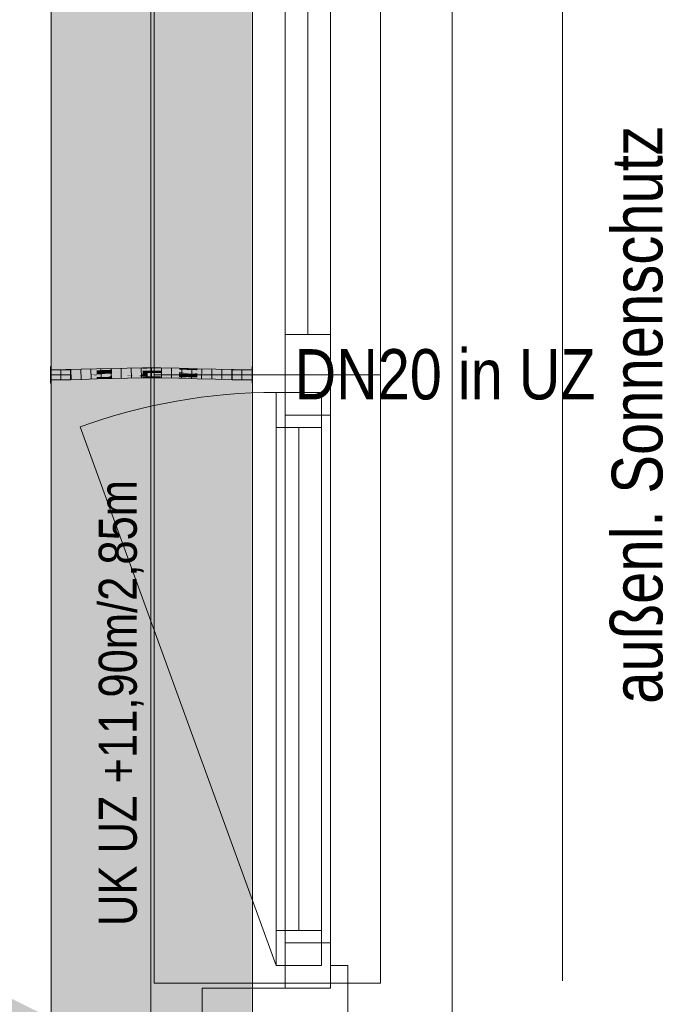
# Model space of a CAD drawing. Extents: x -620 to 3480, y 62 to 1102.
# Tile 107 of 256: x 3 to 28, y 935 to 974. Entities that reach past the tile are written whole.
import ezdxf
from ezdxf.lldxf.tags import DXFTag

# ---------------------------------------------------------------- set-up
doc = ezdxf.new("R2010")
doc.units = 0
doc.layers.get('0').update_dxf_attribs({"lineweight": 13})
for name, color, linetype, lineweight, true_color in [('00_Beschriftung UZ', 3, 'Continuous', 13, 0x00ff00), ('30 -33 Aussenwände- 7 Fassade_ Elemente', 7, 'Continuous', 9, 0x00aacc), ('30 -35 Decken- 1 Konstruktion-Träger- Stahlbeton', 7, 'grob-A06G9SLJ8I', 13, 0x33aa00), ('E_Leerrohr 20', 7, 'Continuous', 13, 0xcc0099), ('E_Leerrohr 20-Shading', 7, 'Continuous', 13, 0xcc0099), ('iwb_Schraffur_Unterzug', 7, 'Continuous', 5, 0xffffcc)]:
    doc.layers.add(name, color=color, linetype=linetype, lineweight=lineweight, true_color=true_color)
for name, color, linetype, lineweight in [('30 -33 Aussenwände- 8 Sonnenschutz', 7, 'Continuous', 9), ('70 -71 Achsen- 1 Gebäudeachsen', 7, 'STRICHPUNKT2-A06G9SLK8I', 18), ('Detailelementbeschriftung', 7, 'Continuous', 9)]:
    doc.layers.add(name, color=color, linetype=linetype, lineweight=lineweight)
doc.styles.get("Standard").update_dxf_attribs({"font": 'ARIALN.TTF'})
tags = doc.linetypes.add('grob-A06G9SLJ8I', pattern=[14, 3, -8, 3]).pattern_tags.tags
tags[8:9] = [DXFTag(74, 4), DXFTag(75, 0), DXFTag(340, '0'), DXFTag(46, 0.0), DXFTag(50, 0.0), DXFTag(44, 0.0), DXFTag(45, 0.0)]
tags[6:7] = [DXFTag(74, 4), DXFTag(75, 0), DXFTag(340, '0'), DXFTag(46, 0.0), DXFTag(50, 0.0), DXFTag(44, 0.0), DXFTag(45, 0.0)]
tags[4:5] = [DXFTag(74, 4), DXFTag(75, 0), DXFTag(340, '0'), DXFTag(46, 0.0), DXFTag(50, 0.0), DXFTag(44, 0.0), DXFTag(45, 0.0)]
tags = doc.linetypes.add('STRICHPUNKT2', pattern=[12.7, 6.35, -3.175, 0, -3.175]).pattern_tags.tags
tags[10:11] = [DXFTag(74, 4), DXFTag(75, 0), DXFTag(340, '0'), DXFTag(46, 0.0), DXFTag(50, 0.0), DXFTag(44, 0.0), DXFTag(45, 0.0)]
tags[8:9] = [DXFTag(74, 4), DXFTag(75, 0), DXFTag(340, '0'), DXFTag(46, 0.0), DXFTag(50, 0.0), DXFTag(44, 0.0), DXFTag(45, 0.0)]
tags[6:7] = [DXFTag(74, 4), DXFTag(75, 0), DXFTag(340, '0'), DXFTag(46, 0.0), DXFTag(50, 0.0), DXFTag(44, 0.0), DXFTag(45, 0.0)]
tags[4:5] = [DXFTag(74, 4), DXFTag(75, 0), DXFTag(340, '0'), DXFTag(46, 0.0), DXFTag(50, 0.0), DXFTag(44, 0.0), DXFTag(45, 0.0)]
tags = doc.linetypes.add('STRICHPUNKT2-A06G9SLK8I', pattern=[12.7, 6.35, -3.175, 0, -3.175]).pattern_tags.tags
tags[10:11] = [DXFTag(74, 4), DXFTag(75, 0), DXFTag(340, '0'), DXFTag(46, 0.0), DXFTag(50, 0.0), DXFTag(44, 0.0), DXFTag(45, 0.0)]
tags[8:9] = [DXFTag(74, 4), DXFTag(75, 0), DXFTag(340, '0'), DXFTag(46, 0.0), DXFTag(50, 0.0), DXFTag(44, 0.0), DXFTag(45, 0.0)]
tags[6:7] = [DXFTag(74, 4), DXFTag(75, 0), DXFTag(340, '0'), DXFTag(46, 0.0), DXFTag(50, 0.0), DXFTag(44, 0.0), DXFTag(45, 0.0)]
tags[4:5] = [DXFTag(74, 4), DXFTag(75, 0), DXFTag(340, '0'), DXFTag(46, 0.0), DXFTag(50, 0.0), DXFTag(44, 0.0), DXFTag(45, 0.0)]

# ---------------------------------------------------------------- blocks, each defined once
blk = doc.blocks.new('Shading-A06G9SIB8I', base_point=(9.08, 959.465))
at = {"layer": 'E_Leerrohr 20-Shading', "color": 223, "true_color": 0xc67fb4}
for points in [[(4.59, 959.752), (4.59, 959.81), (3.984, 959.749), (3.984, 959.804)], [(3.984, 959.746), (4.59, 959.751), (3.984, 959.749), (4.59, 959.752)], [(5.198, 959.764), (5.196, 959.823), (4.59, 959.752), (4.59, 959.81)], [(4.59, 959.751), (5.198, 959.764), (4.59, 959.752), (5.198, 959.764)], [(5.806, 959.782), (5.804, 959.84), (5.198, 959.764), (5.196, 959.823)], [(5.806, 959.782), (6.413, 959.858), (5.804, 959.84)], [(5.806, 959.782), (6.176, 959.793), (6.413, 959.858), (6.414, 959.805)], [(6.176, 959.793), (6.414, 959.8), (6.414, 959.805)], [(7.024, 959.83), (7.023, 959.873), (6.414, 959.805), (6.413, 959.858)], [(6.414, 959.8), (7.024, 959.815), (6.414, 959.805), (7.024, 959.83)], [(7.635, 959.844), (7.634, 959.881), (7.024, 959.83), (7.023, 959.873)], [(7.024, 959.815), (7.635, 959.823), (7.024, 959.83), (7.635, 959.844)], [(7.635, 959.844), (7.829, 959.842), (7.634, 959.881), (7.829, 959.88)], [(7.635, 959.823), (8.362, 959.82), (7.635, 959.844), (8.362, 959.838)], [(7.829, 959.842), (8.362, 959.838), (7.829, 959.88), (8.362, 959.878)], [(9.088, 959.815), (9.089, 959.865), (8.362, 959.838), (8.362, 959.878)], [(8.362, 959.82), (9.088, 959.806), (8.362, 959.838), (9.088, 959.815)], [(9.088, 959.815), (9.218, 959.809), (9.089, 959.865), (9.539, 959.8)], [(9.088, 959.806), (9.587, 959.793), (9.088, 959.815)], [(9.546, 959.852), (9.089, 959.865), (9.546, 959.8), (9.539, 959.8)], [(9.539, 959.8), (9.218, 959.809), (9.578, 959.794), (9.523, 959.796)], [(9.523, 959.796), (9.587, 959.793), (9.578, 959.794)], [(9.813, 959.792), (9.539, 959.8), (9.813, 959.788), (9.578, 959.794)], [(9.815, 959.845), (9.546, 959.852), (9.813, 959.792), (9.546, 959.8)], [(9.578, 959.794), (9.587, 959.793), (9.813, 959.788), (9.813, 959.787)], [(10.538, 959.769), (10.539, 959.826), (9.813, 959.792), (9.815, 959.845)], [(9.813, 959.792), (9.813, 959.788), (10.538, 959.769), (10.538, 959.767)], [(9.813, 959.788), (9.813, 959.787), (10.538, 959.767)], [(11.261, 959.752), (11.262, 959.81), (10.538, 959.769), (10.539, 959.826)], [(10.538, 959.767), (11.261, 959.752), (10.538, 959.769)], [(11.984, 959.746), (11.984, 959.804), (11.261, 959.752), (11.262, 959.81)], [(3.984, 959.404), (4.596, 959.413), (3.984, 959.463), (4.595, 959.468)], [(3.984, 959.404), (4.596, 959.41), (4.596, 959.413)], [(5.206, 959.436), (5.205, 959.481), (4.596, 959.413), (4.595, 959.468)], [(4.596, 959.41), (5.206, 959.423), (4.596, 959.413), (5.206, 959.436)], [(5.815, 959.466), (5.814, 959.499), (5.206, 959.436), (5.205, 959.481)], [(5.206, 959.423), (5.816, 959.441), (5.206, 959.436), (5.815, 959.466)], [(5.815, 959.466), (6.248, 959.488), (5.814, 959.499), (6.248, 959.512)], [(5.815, 959.466), (5.816, 959.441), (6.248, 959.488), (6.248, 959.453)], [(6.248, 959.488), (6.423, 959.497), (6.248, 959.512), (6.422, 959.517)], [(6.248, 959.453), (6.424, 959.459), (6.248, 959.488), (6.423, 959.497)], [(7.03, 959.522), (7.029, 959.532), (6.423, 959.497), (6.422, 959.517)], [(6.424, 959.459), (7.03, 959.473), (6.423, 959.497), (7.03, 959.522)], [(7.03, 959.522), (7.636, 959.536), (7.029, 959.532), (7.636, 959.537)], [(7.03, 959.473), (7.636, 959.481), (7.03, 959.522), (7.636, 959.536)], [(7.636, 959.54), (7.636, 959.537), (7.833, 959.539), (7.695, 959.537)], [(7.636, 959.537), (7.636, 959.536), (7.695, 959.537)], [(7.636, 959.536), (7.636, 959.481), (7.995, 959.533), (7.995, 959.48)], [(7.995, 959.537), (7.833, 959.539), (7.995, 959.533), (7.695, 959.537)], [(7.833, 959.539), (7.995, 959.537), (7.995, 959.538)], [(7.995, 959.537), (8.358, 959.534), (7.995, 959.538), (8.358, 959.537)], [(7.995, 959.533), (8.358, 959.53), (7.995, 959.537), (8.358, 959.534)], [(7.995, 959.533), (7.995, 959.48), (8.358, 959.529), (8.358, 959.478)], [(7.995, 959.533), (8.358, 959.529), (8.069, 959.533)], [(8.358, 959.529), (8.358, 959.53), (8.069, 959.533)], [(8.358, 959.534), (9.081, 959.514), (8.358, 959.537), (9.081, 959.521)], [(9.081, 959.521), (9.081, 959.523), (8.358, 959.537)], [(8.358, 959.53), (9.081, 959.507), (8.358, 959.534), (9.081, 959.514)], [(8.358, 959.53), (8.358, 959.529), (8.686, 959.52)], [(8.358, 959.529), (9.081, 959.507), (8.686, 959.52)], [(8.358, 959.529), (8.358, 959.478), (9.081, 959.507), (9.08, 959.465)], [(9.08, 959.465), (9.804, 959.446), (9.081, 959.507), (9.805, 959.475)], [(9.544, 959.511), (9.081, 959.523), (9.435, 959.51), (9.081, 959.521)], [(9.081, 959.521), (9.081, 959.514), (9.435, 959.51), (9.238, 959.509)], [(9.081, 959.514), (9.081, 959.507), (9.238, 959.509)], [(9.238, 959.509), (9.081, 959.507), (9.805, 959.488), (9.805, 959.475)], [(9.435, 959.51), (9.238, 959.509), (9.805, 959.499), (9.805, 959.488)], [(9.806, 959.502), (9.544, 959.511), (9.805, 959.499), (9.435, 959.51)], [(9.806, 959.502), (9.806, 959.504), (9.544, 959.511)], [(9.804, 959.446), (10.529, 959.426), (9.805, 959.475), (10.53, 959.441)], [(10.531, 959.477), (9.806, 959.502), (10.531, 959.476), (9.805, 959.499)], [(9.805, 959.499), (9.805, 959.488), (10.531, 959.476), (10.53, 959.461)], [(9.805, 959.488), (9.805, 959.475), (10.53, 959.461), (10.53, 959.441)], [(10.531, 959.477), (10.531, 959.484), (9.806, 959.502), (9.806, 959.504)], [(10.529, 959.426), (11.256, 959.41), (10.53, 959.441), (11.256, 959.415)], [(10.531, 959.477), (10.53, 959.461), (11.257, 959.457), (11.256, 959.439)], [(10.53, 959.461), (10.53, 959.441), (11.256, 959.439), (11.256, 959.415)], [(11.257, 959.457), (11.257, 959.469), (10.531, 959.477), (10.531, 959.484)], [(11.256, 959.415), (11.984, 959.404), (11.257, 959.457), (11.984, 959.448)], [(11.256, 959.41), (11.984, 959.404), (11.256, 959.415)], [(11.984, 959.448), (11.984, 959.463), (11.257, 959.457), (11.257, 959.469)]]:
    blk.add_solid(points, dxfattribs=at)
at = {"layer": 'E_Leerrohr 20-Shading', "color": 231, "true_color": 0xe17fc9}
for points in [[(4.593, 959.609), (4.59, 959.751), (3.984, 959.604), (3.984, 959.746)], [(4.593, 959.606), (4.593, 959.609), (3.984, 959.604)], [(3.984, 959.604), (4.593, 959.601), (4.593, 959.606)], [(3.984, 959.604), (3.984, 959.463), (4.593, 959.601), (4.595, 959.468)], [(5.198, 959.755), (5.198, 959.764), (4.59, 959.751)], [(4.593, 959.609), (5.201, 959.623), (4.59, 959.751), (5.198, 959.755)], [(5.201, 959.61), (5.201, 959.623), (4.593, 959.606), (4.593, 959.609)], [(4.593, 959.606), (4.593, 959.601), (5.201, 959.61), (5.202, 959.591)], [(5.202, 959.591), (4.593, 959.601), (5.204, 959.529), (4.594, 959.538)], [(5.81, 959.64), (5.806, 959.782), (5.201, 959.623), (5.198, 959.764)], [(5.81, 959.615), (5.81, 959.64), (5.201, 959.61), (5.201, 959.623)], [(5.499, 959.612), (5.201, 959.61), (5.812, 959.579), (5.202, 959.591)], [(5.812, 959.579), (5.202, 959.591), (5.813, 959.519), (5.204, 959.529)], [(5.81, 959.615), (5.499, 959.612), (5.811, 959.602)], [(5.499, 959.612), (5.812, 959.579), (5.811, 959.602)], [(5.81, 959.64), (6.176, 959.793), (5.806, 959.782)], [(6.176, 959.793), (5.81, 959.64), (6.245, 959.791), (6.247, 959.653)], [(5.81, 959.615), (6.419, 959.62), (6.247, 959.653), (6.418, 959.655)], [(5.81, 959.615), (6.247, 959.653), (5.81, 959.64)], [(6.419, 959.62), (5.81, 959.615), (6.42, 959.583), (5.811, 959.602)], [(5.811, 959.602), (5.812, 959.579), (6.42, 959.583), (6.421, 959.566)], [(6.421, 959.566), (5.812, 959.579), (6.248, 959.512), (5.813, 959.519)], [(6.415, 959.788), (6.414, 959.8), (6.176, 959.793)], [(6.247, 959.653), (6.418, 959.659), (6.245, 959.791), (6.415, 959.788)], [(6.418, 959.655), (6.418, 959.659), (6.247, 959.653)], [(6.421, 959.566), (6.248, 959.512), (6.422, 959.517)], [(7.025, 959.777), (7.024, 959.815), (6.415, 959.788), (6.414, 959.8)], [(6.415, 959.788), (6.418, 959.659), (7.025, 959.777), (7.027, 959.675)], [(6.418, 959.659), (7.027, 959.673), (7.027, 959.675)], [(7.027, 959.66), (7.027, 959.673), (6.418, 959.655), (6.418, 959.659)], [(6.419, 959.62), (7.028, 959.625), (6.418, 959.655), (7.027, 959.66)], [(7.028, 959.625), (6.419, 959.62), (7.029, 959.564), (6.42, 959.583)], [(6.42, 959.583), (6.421, 959.566), (7.029, 959.564), (7.029, 959.555)], [(6.421, 959.566), (6.422, 959.517), (7.029, 959.555), (7.029, 959.532)], [(7.635, 959.772), (7.635, 959.823), (7.025, 959.777), (7.024, 959.815)], [(7.025, 959.777), (7.027, 959.675), (7.635, 959.772), (7.635, 959.688)], [(7.635, 959.688), (7.027, 959.675), (7.635, 959.685), (7.027, 959.673)], [(7.027, 959.673), (7.635, 959.681), (7.635, 959.685)], [(7.635, 959.661), (7.635, 959.681), (7.027, 959.66), (7.027, 959.673)], [(7.028, 959.625), (7.635, 959.627), (7.027, 959.66), (7.635, 959.661)], [(7.507, 959.556), (7.635, 959.627), (7.029, 959.568), (7.028, 959.625)], [(7.499, 959.551), (7.507, 959.556), (7.029, 959.564), (7.029, 959.568)], [(7.029, 959.564), (7.029, 959.555), (7.499, 959.551)], [(7.636, 959.552), (7.635, 959.627), (7.507, 959.556)], [(8.361, 959.774), (8.362, 959.82), (7.635, 959.772), (7.635, 959.823)], [(8, 959.773), (7.635, 959.772), (7.999, 959.728)], [(7.635, 959.688), (7.999, 959.693), (7.635, 959.772), (7.999, 959.728)], [(7.635, 959.688), (7.635, 959.685), (7.998, 959.693), (7.998, 959.688)], [(7.635, 959.685), (7.635, 959.681), (7.998, 959.688), (7.998, 959.683)], [(7.832, 959.68), (7.998, 959.682), (7.635, 959.681), (7.998, 959.683)], [(7.635, 959.681), (7.635, 959.661), (7.832, 959.68), (7.832, 959.66)], [(7.635, 959.661), (7.635, 959.627), (7.832, 959.66), (7.832, 959.627)], [(7.833, 959.55), (7.832, 959.627), (7.636, 959.552), (7.635, 959.627)], [(7.998, 959.682), (7.832, 959.68), (7.998, 959.68)], [(7.832, 959.68), (7.832, 959.66), (8.36, 959.678), (8.36, 959.657)], [(7.832, 959.66), (7.832, 959.627), (8.36, 959.657), (8.359, 959.626)], [(8.359, 959.626), (7.832, 959.627), (8.358, 959.552), (7.833, 959.55)], [(7.998, 959.683), (8.36, 959.685), (7.998, 959.693), (8.268, 959.696)], [(7.998, 959.682), (8.36, 959.685), (7.998, 959.683)], [(8.36, 959.685), (7.998, 959.682), (8.36, 959.678), (7.998, 959.68)], [(8.36, 959.697), (8.361, 959.774), (7.999, 959.728), (8, 959.773)], [(7.999, 959.693), (8.268, 959.696), (7.999, 959.728)], [(8.36, 959.697), (7.999, 959.728), (8.268, 959.696)], [(8.268, 959.696), (8.36, 959.685), (8.36, 959.697)], [(8.359, 959.626), (8.358, 959.552), (9.084, 959.622), (9.082, 959.562)], [(9.082, 959.562), (8.358, 959.552), (9.081, 959.524), (8.358, 959.545)], [(8.359, 959.626), (9.084, 959.622), (8.36, 959.657), (9.084, 959.647)], [(9.087, 959.784), (8.361, 959.774), (9.085, 959.701), (8.36, 959.697)], [(8.36, 959.697), (8.36, 959.685), (9.085, 959.701), (9.085, 959.686)], [(9.085, 959.686), (8.36, 959.685), (9.085, 959.67), (8.36, 959.678)], [(8.36, 959.678), (9.085, 959.665), (9.085, 959.67)], [(9.085, 959.661), (9.085, 959.665), (8.36, 959.675), (8.36, 959.678)], [(8.36, 959.657), (9.084, 959.647), (8.36, 959.675), (9.085, 959.661)], [(9.087, 959.784), (9.088, 959.806), (8.361, 959.774), (8.362, 959.82)], [(9.544, 959.57), (9.082, 959.562), (9.544, 959.511), (9.081, 959.523)], [(9.545, 959.618), (9.084, 959.622), (9.544, 959.57), (9.082, 959.562)], [(9.085, 959.661), (9.084, 959.647), (9.545, 959.65), (9.545, 959.639)], [(9.084, 959.647), (9.084, 959.622), (9.545, 959.639), (9.545, 959.618)], [(9.267, 959.702), (9.587, 959.793), (9.085, 959.701), (9.087, 959.784)], [(9.212, 959.686), (9.267, 959.702), (9.085, 959.686), (9.085, 959.701)], [(9.212, 959.686), (9.085, 959.686), (9.113, 959.669), (9.085, 959.67)], [(9.085, 959.67), (9.085, 959.665), (9.113, 959.669)], [(9.81, 959.65), (9.618, 959.662), (9.085, 959.665), (9.113, 959.669)], [(9.673, 959.651), (9.81, 959.65), (9.085, 959.665)], [(9.545, 959.652), (9.085, 959.665), (9.545, 959.65), (9.085, 959.661)], [(9.545, 959.652), (9.673, 959.651), (9.085, 959.665)], [(9.088, 959.806), (9.087, 959.784), (9.587, 959.793)], [(9.618, 959.662), (9.212, 959.686), (9.113, 959.669)], [(9.81, 959.685), (9.811, 959.703), (9.212, 959.686), (9.305, 959.702)], [(9.267, 959.702), (9.212, 959.686), (9.305, 959.702)], [(9.81, 959.685), (9.212, 959.686), (9.81, 959.659), (9.618, 959.662)], [(9.813, 959.787), (9.587, 959.793), (9.305, 959.702), (9.267, 959.702)], [(9.811, 959.703), (9.813, 959.787), (9.305, 959.702)], [(9.809, 959.616), (9.545, 959.618), (9.808, 959.575), (9.544, 959.57)], [(9.808, 959.575), (9.544, 959.57), (9.806, 959.504), (9.544, 959.511)], [(9.545, 959.652), (9.809, 959.646), (9.81, 959.65)], [(9.545, 959.618), (9.809, 959.616), (9.545, 959.652), (9.809, 959.646)], [(9.618, 959.662), (9.81, 959.65), (9.81, 959.659)], [(9.808, 959.575), (9.806, 959.504), (10.533, 959.589), (10.531, 959.484)], [(9.809, 959.616), (9.808, 959.575), (10.534, 959.611), (10.533, 959.589)], [(9.809, 959.646), (10.534, 959.626), (9.81, 959.65), (10.535, 959.643)], [(10.534, 959.611), (10.534, 959.626), (9.809, 959.616), (9.809, 959.646)], [(9.81, 959.685), (10.536, 959.683), (9.811, 959.703), (10.536, 959.703)], [(9.81, 959.685), (9.81, 959.659), (10.536, 959.683), (10.535, 959.647)], [(9.81, 959.659), (9.81, 959.65), (10.535, 959.647), (10.535, 959.643)], [(10.536, 959.703), (10.538, 959.767), (9.811, 959.703), (9.813, 959.787)], [(10.533, 959.589), (10.531, 959.484), (11.259, 959.6), (11.257, 959.469)], [(10.534, 959.611), (10.533, 959.589), (11.259, 959.606), (11.259, 959.6)], [(10.534, 959.626), (11.259, 959.61), (10.535, 959.643), (11.259, 959.639)], [(11.259, 959.61), (10.534, 959.626), (10.534, 959.621)], [(10.534, 959.611), (11.259, 959.606), (10.534, 959.621), (11.259, 959.61)], [(10.536, 959.683), (10.535, 959.647), (11.259, 959.639), (11.12, 959.64)], [(10.535, 959.647), (10.535, 959.643), (11.12, 959.64)], [(11.26, 959.707), (11.261, 959.752), (10.536, 959.703), (10.538, 959.767)], [(10.536, 959.683), (11.26, 959.683), (10.536, 959.703), (11.26, 959.707)], [(10.536, 959.683), (11.259, 959.639), (11.26, 959.683)], [(11.259, 959.6), (11.257, 959.469), (11.984, 959.604), (11.984, 959.463)], [(11.259, 959.639), (11.984, 959.639), (11.26, 959.683), (11.984, 959.688)], [(11.259, 959.61), (11.984, 959.604), (11.259, 959.639), (11.984, 959.639)], [(11.984, 959.604), (11.259, 959.61), (11.259, 959.606)], [(11.259, 959.606), (11.259, 959.6), (11.984, 959.604)], [(11.984, 959.688), (11.984, 959.746), (11.26, 959.683), (11.261, 959.752)], [(4.594, 959.538), (4.595, 959.468), (5.204, 959.529), (5.205, 959.481)], [(5.204, 959.529), (5.205, 959.481), (5.813, 959.519), (5.814, 959.499)], [(5.813, 959.519), (5.814, 959.499), (6.248, 959.512)], [(7.636, 959.54), (7.499, 959.551), (7.029, 959.545), (7.029, 959.555)], [(7.636, 959.54), (7.029, 959.545), (7.029, 959.532)], [(7.636, 959.55), (7.636, 959.552), (7.499, 959.551), (7.507, 959.556)], [(7.636, 959.55), (7.499, 959.551), (7.636, 959.547)], [(7.499, 959.551), (7.636, 959.54), (7.636, 959.547)], [(7.833, 959.55), (7.636, 959.552), (7.74, 959.55)], [(7.636, 959.552), (7.636, 959.55), (7.74, 959.55)], [(7.833, 959.542), (7.833, 959.55), (7.636, 959.547), (7.636, 959.55)], [(7.833, 959.539), (7.833, 959.542), (7.636, 959.54), (7.636, 959.547)], [(8.358, 959.537), (8.358, 959.552), (7.833, 959.542), (7.833, 959.55)], [(8.358, 959.537), (7.833, 959.542), (7.995, 959.538)], [(7.833, 959.542), (7.833, 959.539), (7.995, 959.538)], [(8.358, 959.545), (8.358, 959.537), (9.081, 959.524), (9.081, 959.523)]]:
    blk.add_solid(points, dxfattribs=at)
blk = doc.blocks.new('Shading-A06G9SID8I', base_point=(11.196, 959.604))
at = {"layer": 'E_Leerrohr 20-Shading', "color": 213, "true_color": 0xd67fc0}
for points in [[(11.196, 959.804), (11.196, 959.604), (11.984, 959.804), (11.984, 959.604)], [(11.196, 959.604), (11.196, 959.404), (11.984, 959.604), (11.984, 959.404)], [(11.996, 959.934), (11.984, 959.934), (11.996, 959.716), (11.984, 959.716)], [(11.984, 959.716), (11.984, 959.604), (11.996, 959.716), (11.996, 959.604)], [(11.996, 959.604), (11.984, 959.604), (11.996, 959.539), (11.984, 959.539)], [(11.984, 959.539), (11.984, 959.274), (11.996, 959.539), (11.996, 959.274)]]:
    blk.add_solid(points, dxfattribs=at)
blk = doc.blocks.new('Shading-A06G9SIF8I', base_point=(4.772, 959.404))
at = {"layer": 'E_Leerrohr 20-Shading', "color": 213, "true_color": 0xd67fc0}
for points in [[(3.984, 959.696), (3.984, 959.934), (3.972, 959.696), (3.972, 959.934)], [(3.972, 959.604), (3.984, 959.604), (3.972, 959.696), (3.984, 959.696)], [(3.984, 959.539), (3.984, 959.604), (3.972, 959.539), (3.972, 959.604)], [(4.772, 959.604), (4.772, 959.804), (3.984, 959.604), (3.984, 959.804)], [(4.772, 959.404), (4.772, 959.604), (3.984, 959.404), (3.984, 959.604)], [(3.972, 959.274), (3.984, 959.274), (3.972, 959.539), (3.984, 959.539)]]:
    blk.add_solid(points, dxfattribs=at)
blk = doc.blocks.new('Referenz-A06G9SLM8I')
at = {"layer": '00_Beschriftung UZ', "color": 0, "lineweight": -2}
for points in [[(1.325, 932.672), (3.996, 934.004), (1.327, 935.343)], [(6.666, 932.672), (3.996, 934.004), (6.665, 935.343)]]:
    blk.add_solid(points, dxfattribs=at)
at = {"layer": '30 -33 Aussenwände- 7 Fassade_ Elemente', "color": 0, "linetype": 'Continuous', "lineweight": -2, "ltscale": 0.13}
for p, q in [((19.936, 989.504), (19.936, 827.304)), ((3.996, 830.404), (3.996, 986.404)), ((13.296, 959.604), (13.296, 984.004)), ((15.096, 984.004), (15.096, 959.604)), ((14.196, 961.204), (14.196, 982.204)), ((13.296, 961.204), (15.096, 961.204)), ((13.296, 959.604), (13.296, 961.204)), ((15.096, 961.204), (15.096, 959.604)), ((13.296, 958.004), (13.296, 959.604)), ((13.296, 959.604), (15.096, 959.604)), ((13.296, 935.204), (13.296, 959.604)), ((13.296, 959.604), (15.096, 959.604)), ((15.096, 959.604), (15.096, 958.004)), ((15.096, 959.604), (15.096, 935.204)), ((12.946, 958.904), (14.746, 958.904)), ((12.946, 936.104), (12.946, 958.904)), ((12.946, 958.904), (14.746, 958.904)), ((12.946, 957.504), (12.946, 958.904)), ((14.746, 958.904), (14.746, 936.104)), ((14.746, 958.904), (14.746, 957.504)), ((15.096, 958.004), (13.296, 958.004)), ((14.746, 957.504), (12.946, 957.504)), ((13.846, 957.504), (13.846, 937.504)), ((12.946, 936.104), (12.946, 937.504)), ((12.946, 937.504), (14.746, 937.504)), ((14.746, 937.504), (14.746, 936.104)), ((13.296, 937.004), (15.096, 937.004)), ((13.296, 935.204), (13.296, 937.004)), ((15.096, 937.004), (15.096, 935.204)), ((14.746, 936.104), (12.946, 936.104)), ((14.746, 936.104), (12.946, 936.104)), ((15.096, 935.204), (15.096, 936.104)), ((15.096, 936.104), (15.796, 936.104)), ((15.796, 936.104), (15.796, 931.904)), ((9.996, 932.804), (9.996, 935.204)), ((9.996, 935.204), (15.096, 935.204)), ((15.096, 935.204), (13.296, 935.204)), ((15.096, 935.204), (13.296, 935.204))]:
    blk.add_line(p, q, dxfattribs=at)
at = {"layer": '30 -33 Aussenwände- 7 Fassade_ Elemente', "color": 0, "lineweight": -2}
for p, q in [((8.096, 983.804), (8.096, 959.604)), ((17.096, 983.804), (17.096, 959.604)), ((13.296, 961.204), (13.296, 982.204)), ((14.196, 961.204), (14.196, 982.204)), ((15.096, 982.204), (15.096, 961.204)), ((15.096, 961.204), (13.296, 961.204)), ((13.296, 961.204), (13.296, 959.604)), ((15.096, 959.604), (15.096, 961.204)), ((8.096, 959.604), (8.096, 935.404)), ((8.096, 959.604), (13.296, 959.604)), ((13.296, 958.004), (13.296, 959.604)), ((13.296, 959.604), (15.096, 959.604)), ((15.096, 959.604), (15.096, 958.004)), ((15.096, 959.604), (17.096, 959.604)), ((17.096, 959.604), (17.096, 935.404)), ((12.946, 958.904), (14.746, 958.904)), ((12.946, 957.504), (12.946, 958.904)), ((14.746, 958.904), (14.746, 957.504)), ((15.096, 958.004), (13.296, 958.004)), ((15.096, 958.004), (15.096, 937.004)), ((12.946, 937.504), (12.946, 957.504)), ((14.746, 957.504), (12.946, 957.504)), ((13.846, 957.504), (13.846, 937.504)), ((14.746, 957.504), (14.746, 937.504)), ((12.946, 936.104), (12.946, 937.504)), ((14.746, 937.504), (12.946, 937.504)), ((14.746, 937.504), (14.746, 936.104)), ((13.296, 937.004), (13.296, 935.404)), ((15.096, 937.004), (13.296, 937.004)), ((15.096, 935.404), (15.096, 937.004)), ((12.946, 936.104), (14.746, 936.104)), ((8.096, 935.404), (13.296, 935.404)), ((13.296, 935.404), (15.096, 935.404)), ((17.096, 935.404), (15.096, 935.404))]:
    blk.add_line(p, q, dxfattribs=at)
at = {"layer": '30 -33 Aussenwände- 7 Fassade_ Elemente', "color": 0, "linetype": 'grob-A06G9SLJ8I', "lineweight": -2, "ltscale": 0.13}
blk.add_line((12.946, 936.104), (5.148, 957.529), dxfattribs=at)
blk.add_ellipse((12.946, 936.104), major_axis=(0, 22.8), ratio=1, start_param=0, end_param=0.349066, dxfattribs=at)
at = {"layer": '30 -33 Aussenwände- 8 Sonnenschutz', "color": 0, "linetype": 'Continuous', "lineweight": -2, "ltscale": 0.13}
blk.add_line((24.324, 982.498), (24.324, 935.498), dxfattribs=at)
at = {"layer": '30 -35 Decken- 1 Konstruktion-Träger- Stahlbeton', "color": 0, "lineweight": -2}
for p, q in [((3.996, 986.904), (3.996, 604.904)), ((11.996, 986.904), (11.996, 604.904))]:
    blk.add_line(p, q, dxfattribs=at)
at = {"layer": '70 -71 Achsen- 1 Gebäudeachsen', "color": 0, "linetype": 'STRICHPUNKT2-A06G9SLK8I', "lineweight": -2, "ltscale": 0.13}
blk.add_line((7.967, 1075.824), (7.967, 76.384), dxfattribs=at)
at = {"layer": '00_Beschriftung UZ', "color": 0, "linetype": 'ByBlock', "lineweight": -2, "ltscale": 0.13, "insert": (5.892, 937.68), "char_height": 1.51033, "attachment_point": 1, "rotation": 90}
blk.add_mtext('{\\fArial Narrow;UK UZ +11,90m/2,85m}', dxfattribs=at)
at = {"layer": '30 -33 Aussenwände- 8 Sonnenschutz', "color": 0, "linetype": 'Continuous', "lineweight": -2, "ltscale": 0.13, "char_height": 2.01377, "attachment_point": 1, "rotation": 90}
for s, insert in [('{\\fArial Narrow;Sonnenschutz}', (26.28, 954.876)), ('{\\fArial Narrow;außenl.}', (26.28, 946.516))]:
    blk.add_mtext(s, dxfattribs=dict(at, insert=insert))
blk = doc.blocks.new('Referenz-A06G9SLO8I')
at = {"layer": 'iwb_Schraffur_Unterzug', "linetype": 'Continuous', "ltscale": 0.13}
blk.add_solid([(3.967, 604.904), (3.967, 986.904), (11.967, 604.904), (11.967, 986.904)], dxfattribs=at)
blk = doc.blocks.new('Einzeiliger Text-A06G9SQC8I')
at = {"color": 0, "lineweight": -2, "insert": (13.673, 960.624), "char_height": 2, "attachment_point": 1}
blk.add_mtext('{\\fArial Narrow;DN20 in UZ}', dxfattribs=at)
blk = doc.blocks.new('Enddeckel-A06G9SQE8I')
at = {"color": 0, "linetype": 'ByBlock', "lineweight": -2, "ltscale": 0.13}
for p, q in [((3.984, 959.934), (3.972, 959.934)), ((3.972, 959.741), (3.972, 959.934)), ((3.972, 959.468), (3.972, 959.741)), ((3.984, 959.741), (3.984, 959.934)), ((4.772, 959.804), (3.984, 959.804)), ((3.984, 959.687), (3.984, 959.804)), ((3.984, 959.468), (3.984, 959.741)), ((3.984, 959.521), (3.984, 959.687)), ((4.772, 959.687), (4.772, 959.804)), ((4.772, 959.521), (4.772, 959.687)), ((3.972, 959.274), (3.972, 959.468)), ((3.972, 959.274), (3.984, 959.274)), ((3.984, 959.404), (3.984, 959.521)), ((3.984, 959.274), (3.984, 959.468)), ((3.984, 959.404), (4.772, 959.404)), ((4.772, 959.404), (4.772, 959.521))]:
    blk.add_line(p, q, dxfattribs=at)
at = {"color": 0, "linetype": 'STRICHPUNKT2', "lineweight": 5, "ltscale": 0.13}
blk.add_line((3.984, 959.604), (4.772, 959.604), dxfattribs=at)
blk = doc.blocks.new('Enddeckel-A06G9SQG8I')
at = {"color": 0, "linetype": 'ByBlock', "lineweight": -2, "ltscale": 0.13}
for p, q in [((11.984, 959.804), (11.196, 959.804)), ((11.196, 959.804), (11.196, 959.687)), ((11.196, 959.687), (11.196, 959.521)), ((11.996, 959.934), (11.984, 959.934)), ((11.984, 959.934), (11.984, 959.741)), ((11.984, 959.804), (11.984, 959.687)), ((11.984, 959.741), (11.984, 959.468)), ((11.984, 959.687), (11.984, 959.521)), ((11.996, 959.934), (11.996, 959.741)), ((11.996, 959.741), (11.996, 959.468)), ((11.196, 959.521), (11.196, 959.404)), ((11.196, 959.404), (11.984, 959.404)), ((11.984, 959.521), (11.984, 959.404)), ((11.984, 959.468), (11.984, 959.274)), ((11.984, 959.274), (11.996, 959.274)), ((11.996, 959.468), (11.996, 959.274))]:
    blk.add_line(p, q, dxfattribs=at)
at = {"color": 0, "linetype": 'STRICHPUNKT2', "lineweight": 5, "ltscale": 0.13}
blk.add_line((11.984, 959.604), (11.196, 959.604), dxfattribs=at)
blk = doc.blocks.new('Flexrohr-A06G9SQI8I')
at = {"color": 0, "linetype": 'ByBlock', "lineweight": -2, "ltscale": 0.13}
for p, q in [((4.59, 959.809), (3.984, 959.804)), ((3.984, 959.804), (3.984, 959.404)), ((3.986, 959.792), (3.986, 959.416)), ((4.384, 959.796), (4.388, 959.42)), ((5.196, 959.823), (4.59, 959.809)), ((4.782, 959.802), (4.789, 959.426)), ((5.181, 959.81), (5.19, 959.435)), ((5.804, 959.84), (5.196, 959.823)), ((5.58, 959.822), (5.591, 959.446)), ((6.413, 959.858), (5.804, 959.84)), ((5.98, 959.834), (5.991, 959.458)), ((6.38, 959.845), (6.39, 959.47)), ((7.023, 959.873), (6.413, 959.858)), ((6.781, 959.855), (6.789, 959.48)), ((7.634, 959.881), (7.023, 959.873)), ((7.182, 959.863), (7.188, 959.487)), ((7.584, 959.869), (7.586, 959.493)), ((8.362, 959.878), (7.634, 959.881)), ((7.985, 959.868), (7.984, 959.492)), ((9.089, 959.865), (8.362, 959.878)), ((8.387, 959.866), (8.383, 959.49)), ((8.788, 959.858), (8.781, 959.482)), ((9.815, 959.845), (9.089, 959.865)), ((9.189, 959.85), (9.18, 959.474)), ((9.589, 959.839), (9.58, 959.463)), ((10.539, 959.826), (9.815, 959.845)), ((9.989, 959.829), (9.979, 959.453)), ((10.389, 959.818), (10.38, 959.442)), ((11.262, 959.81), (10.539, 959.826)), ((10.788, 959.808), (10.78, 959.433)), ((11.187, 959.8), (11.181, 959.424)), ((11.984, 959.804), (11.262, 959.81)), ((11.585, 959.796), (11.582, 959.42)), ((11.984, 959.804), (11.984, 959.404)), ((4.596, 959.41), (3.984, 959.404)), ((5.206, 959.423), (4.596, 959.41)), ((5.816, 959.441), (5.206, 959.423)), ((6.424, 959.459), (5.816, 959.441)), ((7.03, 959.473), (6.424, 959.459)), ((7.636, 959.481), (7.03, 959.473)), ((8.358, 959.478), (7.636, 959.481)), ((9.08, 959.465), (8.358, 959.478)), ((9.804, 959.446), (9.08, 959.465)), ((10.529, 959.426), (9.804, 959.446)), ((11.256, 959.41), (10.529, 959.426)), ((11.984, 959.404), (11.256, 959.41))]:
    blk.add_line(p, q, dxfattribs=at)

msp = doc.modelspace()

# ---------------------------------------------------------------- block references
at = {"color": 8, "lineweight": 13, "ltscale": 0.13, "true_color": 0x808080}
msp.add_blockref('Referenz-A06G9SLM8I', (0, 0), dxfattribs=at)
at = {"color": 8, "lineweight": 25, "ltscale": 0.25, "true_color": 0x808080}
msp.add_blockref('Referenz-A06G9SLO8I', (0, 0), dxfattribs=at)
at = {"layer": 'Detailelementbeschriftung', "ltscale": 0.13}
msp.add_blockref('Einzeiliger Text-A06G9SQC8I', (0, 0), dxfattribs=at)
at = {"layer": 'E_Leerrohr 20'}
for name, p in [('Shading-A06G9SIF8I', (4.772, 959.404)), ('Shading-A06G9SIB8I', (9.08, 959.465)), ('Shading-A06G9SID8I', (11.196, 959.604))]:
    msp.add_blockref(name, p, dxfattribs=at)
at = {"layer": 'E_Leerrohr 20', "ltscale": 0.13}
for name in ['Enddeckel-A06G9SQE8I', 'Flexrohr-A06G9SQI8I', 'Enddeckel-A06G9SQG8I']:
    msp.add_blockref(name, (0, 0), dxfattribs=at)

doc.saveas('drawing.dxf')
